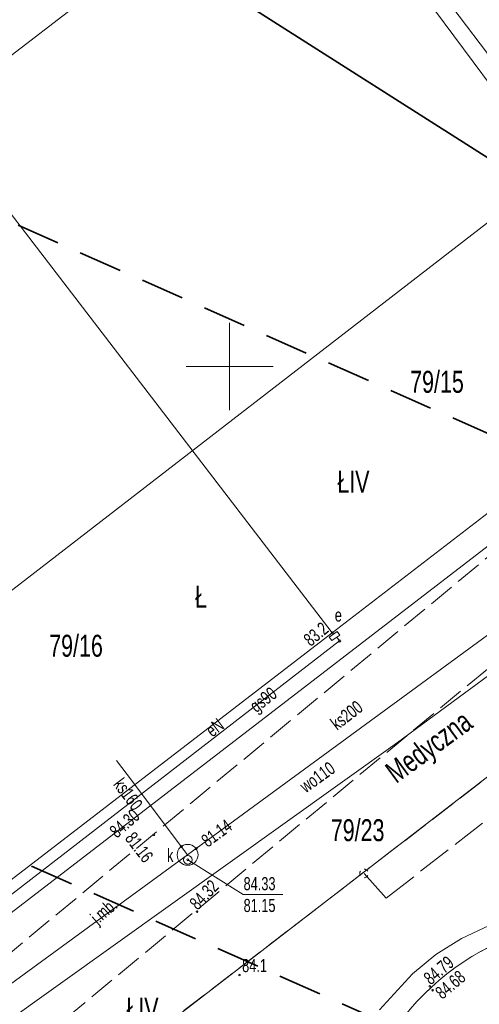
# Model space of a CAD drawing. Header units: metres. Extents: x -1013 to 1491425, y -5789533 to 1032.
# Tile 17 of 66: x -114 to -88, y 28 to 85. Entities that reach past the tile are written whole.
import ezdxf
from ezdxf.xclip import XClip

# ---------------------------------------------------------------- set-up
doc = ezdxf.new("R2010")
doc.units = ezdxf.units.M
doc.header["$MEASUREMENT"] = 0
doc.header["$XCLIPFRAME"] = 0
for name, pattern in [('2_KTJZ01', [2, 1.5, -0.5]), ('3_SUPE_P_01', [2.5, 2, -0.5]), ('GUK', [2, 1.5, -0.5]), ('GUZ', [1, 0.5, -0.5]), ('Przerywana długa', [3.9, 2.5, -1.4])]:
    doc.linetypes.add(name, pattern=pattern)
doc.layers.add('700-L Mapa 1_500 dwg', color=7, linetype='Continuous')
doc.layers.add('708-L Opisy sytuacji 1_500 do legendy', color=7, linetype='Continuous')
for name, color, linetype, lineweight in [('703-L Płaszczyzny podejścia 2D3', 152, 'Continuous', 30), ('703-L Płaszczyzny podejścia 2D38', 171, 'Continuous', 35), ('708-L Opisy sytuacji 1_500 do legendy1', 7, 'Continuous', 13), ('708-L Opisy sytuacji 1_500 do legendy85', 1, 'Continuous', 25), ('GN.6640.3638.2023_9_Dzialki7', 9, 'Continuous', 18), ('GN.6640.3638.2023_9_Kontury90', 9, 'Continuous', 18), ('GN.6640.3638.2023_9_KTJZ_D_L_07', 9, 'Continuous', 18), ('GN.6640.3638.2023_9_KTJZ_E_T_07', 9, 'Continuous', 18), ('GN.6640.3638.2023_9_KTJZ_L_07', 9, 'Continuous', 18), ('GN.6640.3638.2023_9_KTKR_D_L_07', 9, 'Continuous', 18), ('GN.6640.3638.2023_9_KTUL_E_T_07', 9, 'Continuous', 18), ('GN.6640.3638.2023_9_Numery_dzialek7', 9, 'Continuous', 18), ('GN.6640.3638.2023_9_Numery_konturow90', 9, 'Continuous', 18), ('GN.6640.3638.2023_9_Numery_uzytkow7', 9, 'Continuous', 18), ('GN.6640.3638.2023_9_PODZIAL_SEKCYJNY_L_07', 9, 'Continuous', 18), ('GN.6640.3638.2023_9_Punkty7', 9, 'Continuous', 18), ('GN.6640.3638.2023_9_RTPW_T_17', 9, 'Continuous', 18), ('GN.6640.3638.2023_9_SUBK_L_034', 9, 'Continuous', 18), ('GN.6640.3638.2023_9_SUPE_D_L_31', 9, 'Continuous', 18), ('GN.6640.3638.2023_9_SUPE_E_T_31', 9, 'Continuous', 18), ('GN.6640.3638.2023_9_SUPE_L_31', 9, 'Continuous', 18), ('GN.6640.3638.2023_9_SUPG_E_T_27', 9, 'Continuous', 18), ('GN.6640.3638.2023_9_SUPG_L_252', 9, 'Continuous', 18), ('GN.6640.3638.2023_9_SUPK_E_T_434', 9, 'Continuous', 18), ('GN.6640.3638.2023_9_SUPK_L_434', 9, 'Continuous', 18), ('GN.6640.3638.2023_9_SUPM_T_07', 9, 'Continuous', 18), ('GN.6640.3638.2023_9_SUPP_L_21', 9, 'Continuous', 18), ('GN.6640.3638.2023_9_SUPT_D_L_030', 9, 'Continuous', 18), ('GN.6640.3638.2023_9_SUPW_D_L_05', 9, 'Continuous', 18), ('GN.6640.3638.2023_9_SUPW_E_T_05', 9, 'Continuous', 18), ('GN.6640.3638.2023_9_SUTE_T_01', 9, 'Continuous', 18), ('GN.6640.3638.2023_9_SUTK_T_034', 9, 'Continuous', 18), ('GN.6640.3638.2023_9_SUUE_E_T_27', 9, 'Continuous', 18), ('GN.6640.3638.2023_9_SUUE_L_37', 9, 'Continuous', 18), ('GN.6640.3638.2023_9_SUUK_E_T_934', 9, 'Continuous', 18), ('GN.6640.3638.2023_9_SUUK_T_234', 9, 'Continuous', 18), ('GN.6640.3638.2023_9_Uzytki7', 9, 'Continuous', 18), ('GN.6640.3638.2023_9_ZAKRES_L_03', 9, 'Continuous', 18)]:
    doc.layers.add(name, color=color, linetype=linetype, lineweight=lineweight)
doc.styles.add('STYL_AUTOMATYCZNY_1', font='arial.ttf', dxfattribs={"width": 0.7})
doc.styles.add('STYL_AUTOMATYCZNY_2', font='arial.ttf')
doc.dimstyles.new('STYL_AUTOMATYCZNY__4', dxfattribs={"dimtxt": 1.25, "dimasz": 0.917874, "dimexe": 0.18, "dimexo": 0.04, "dimgap": 0, "dimtad": 1, "dimtih": 1, "dimtoh": 1, "dimzin": 0, "dimdsep": 46, "dimtxsty": 'STYL_AUTOMATYCZNY_2', "dimblk": 'ARROWHEAD_8', "dimblk1": 'ARROWHEAD_8', "dimblk2": 'ARROWHEAD_8', "dimcen": 0.09, "dimclrd": 7, "dimclre": 7, "dimclrt": 1, "dimazin": 0, "dimtfac": 1, "dimtdec": 4, "dimtmove": 2, "dimatfit": 3, "dimfxl": 1, "dimtolj": 1, "dimtzin": 0, "dimarcsym": 0})

# ---------------------------------------------------------------- blocks, each defined once
blk = doc.blocks.new('Rysunek_1_9', base_point=(-7447251.91, -5789835.327))
at = {"layer": 'GN.6640.3638.2023_9_Dzialki7', "color": 9, "linetype": 'Continuous', "lineweight": 18}
for p, q in [((-97.1, 95.853), (-118.86, 79.133)), ((-97.1, 95.853), (-77.51, 69.933)), ((-118.86, 79.133), (-96.01, 49.393)), ((-96.01, 49.393), (-78.46, 62.893)), ((-242.47, -78.347), (-67.27, 56.363)), ((-117.32, 33.013), (-96.01, 49.393))]:
    blk.add_line(p, q, dxfattribs=at)
at = {"layer": 'GN.6640.3638.2023_9_Kontury90', "color": 9, "linetype": 'GUK', "lineweight": 18}
blk.add_line((-242.47, -78.347), (-67.27, 56.363), dxfattribs=at)
at = {"layer": 'GN.6640.3638.2023_9_KTJZ_D_L_07', "color": 9, "linetype": '2_KTJZ01', "lineweight": 18}
blk.add_arc((-80.314, 18.214), 14.761, 105.4968, 141.7912, dxfattribs=at)
at = {"layer": 'GN.6640.3638.2023_9_KTJZ_L_07', "color": 9, "linetype": '2_KTJZ01', "lineweight": 18}
for p, q in [((-76.84, 62.223), (-115.42, 30.263)), ((-117.53, 22.123), (-73.08, 58.923))]:
    blk.add_line(p, q, dxfattribs=at)
at = {"layer": 'GN.6640.3638.2023_9_KTKR_D_L_07', "color": 9, "linetype": 'Continuous', "lineweight": 18}
blk.add_arc((-80.314, 18.214), 14.761, 105.4968, 141.7912, dxfattribs=at)
at = {"layer": 'GN.6640.3638.2023_9_PODZIAL_SEKCYJNY_L_07', "color": 9, "linetype": 'Continuous', "lineweight": 18}
for p, q in [((-101.91, 62.173), (-101.91, 67.173)), ((-104.41, 64.673), (-99.41, 64.673))]:
    blk.add_line(p, q, dxfattribs=at)
at = {"layer": 'GN.6640.3638.2023_9_Punkty7', "color": 9, "linetype": 'Continuous', "lineweight": 18}
blk.add_circle((-96.01, 49.393), 0.045, dxfattribs=at)
at = {"layer": 'GN.6640.3638.2023_9_RTPW_T_17', "color": 9, "linetype": 'Continuous', "lineweight": 18}
for centre in [(-106.25, 37.803), (-103.78, 33.393), (-101.34, 29.763), (-90.41, 29.103), (-90.25, 28.883)]:
    blk.add_circle(centre, 0.045, dxfattribs=at)
at = {"layer": 'GN.6640.3638.2023_9_SUBK_L_034', "color": 9, "linetype": 'Continuous', "lineweight": 18}
blk.add_circle((-104.32, 36.653), 0.602, dxfattribs=at)
at = {"layer": 'GN.6640.3638.2023_9_SUPE_D_L_31', "color": 9, "linetype": 'Continuous', "lineweight": 18}
for p, q in [((-88.584, 31.858), (-86.72, 32.741)), ((-90.068, 30.927), (-88.584, 31.858)), ((-91.41, 29.818), (-90.068, 30.927)), ((-93.296, 27.754), (-91.41, 29.818))]:
    blk.add_line(p, q, dxfattribs=at)
at = {"layer": 'GN.6640.3638.2023_9_SUPE_L_31', "color": 9, "linetype": 'Continuous', "lineweight": 18}
for p, q in [((-95.59, 48.923), (-95.746, 49.147)), ((-138.64, 15.753), (-95.59, 48.923))]:
    blk.add_line(p, q, dxfattribs=at)
at = {"layer": 'GN.6640.3638.2023_9_SUPG_L_252', "color": 9, "linetype": 'Continuous', "lineweight": 18}
blk.add_line((-117.19, 31.223), (-81.69, 58.523), dxfattribs=at)
at = {"layer": 'GN.6640.3638.2023_9_SUPK_L_434', "color": 9, "linetype": 'Continuous', "lineweight": 18}
for p, q in [((-82.52, 52.603), (-104.32, 36.653)), ((-107.8, 41.263), (-108.402, 42.061)), ((-104.32, 36.653), (-107.8, 41.263)), ((-123.64, 22.563), (-104.32, 36.653))]:
    blk.add_line(p, q, dxfattribs=at)
at = {"layer": 'GN.6640.3638.2023_9_SUPM_T_07', "color": 9, "linetype": 'Continuous', "lineweight": 18}
for centre, start, end in [((-94.182, 35.585), 149.4064, 210.4809), ((-94.182, 35.585), 30.0857, 90.1805), ((-94.182, 35.586), 269.3333, 330.3412)]:
    blk.add_arc(centre, 0.25, start, end, dxfattribs=at)
at = {"layer": 'GN.6640.3638.2023_9_SUPP_L_21', "color": 9, "linetype": '3_SUPE_P_01', "lineweight": 18}
for p, q in [((-92.91, 34.173), (-70.74, 51.413)), ((-94.182, 35.585), (-92.91, 34.173))]:
    blk.add_line(p, q, dxfattribs=at)
at = {"layer": 'GN.6640.3638.2023_9_SUPT_D_L_030', "color": 9, "linetype": 'Continuous', "lineweight": 18}
blk.add_line((-81.093, 72.964), (-91.977, 87.599), dxfattribs=at)
at = {"layer": 'GN.6640.3638.2023_9_SUPW_D_L_05', "color": 9, "linetype": 'Continuous', "lineweight": 18}
for p, q in [((-70.22, 59.323), (-92.274, 43.103)), ((-92.274, 43.103), (-124.922, 19.771))]:
    blk.add_line(p, q, dxfattribs=at)
at = {"layer": 'GN.6640.3638.2023_9_SUTE_T_01', "color": 9, "linetype": 'Continuous', "lineweight": 18}
blk.add_circle((-95.59, 48.923), 0.0625, dxfattribs=at)
at = {"layer": 'GN.6640.3638.2023_9_SUTK_T_034', "color": 9, "linetype": 'Continuous', "lineweight": 18}
for p, q in [((-104.31, 36.363), (-101.136, 34.374)), ((-101.136, 34.374), (-98.856, 34.374))]:
    blk.add_line(p, q, dxfattribs=at)
for centre in [(-104.682, 37.133), (-103.825, 37.006), (-104.31, 36.363)]:
    blk.add_circle(centre, 0.0625, dxfattribs=at)
at = {"layer": 'GN.6640.3638.2023_9_SUUE_L_37', "color": 9, "linetype": 'Continuous', "lineweight": 18}
for p, q in [((-96.182, 49.148), (-95.722, 49.468)), ((-96.04, 48.943), (-96.182, 49.148)), ((-95.58, 49.263), (-96.04, 48.943)), ((-95.722, 49.468), (-95.58, 49.263))]:
    blk.add_line(p, q, dxfattribs=at)
at = {"layer": 'GN.6640.3638.2023_9_SUUK_T_234', "color": 9, "linetype": 'Continuous', "lineweight": 18}
blk.add_circle((-104.31, 36.363), 0.25, dxfattribs=at)
at = {"layer": 'GN.6640.3638.2023_9_Uzytki7', "color": 9, "linetype": 'GUZ', "lineweight": 18}
blk.add_line((-242.47, -78.347), (-67.27, 56.363), dxfattribs=at)
at = {"layer": 'GN.6640.3638.2023_9_ZAKRES_L_03', "color": 9, "linetype": 'Continuous', "lineweight": 18}
blk.add_line((-51.77, 100.203), (-159.09, 17.333), dxfattribs=at)
at = {"layer": 'GN.6640.3638.2023_9_KTJZ_E_T_07', "color": 9, "linetype": 'Continuous', "lineweight": 18, "insert": (-109.66, 32.816), "char_height": 0.75, "attachment_point": 4, "rotation": 40.8724, "style": 'STYL_AUTOMATYCZNY_1'}
blk.add_mtext('\\A1;{\\pql;\\fArial|b0|i0|c238|p0;\\W0.700000;j.mb.}', dxfattribs=at)
at = {"layer": 'GN.6640.3638.2023_9_KTUL_E_T_07', "color": 9, "linetype": 'Continuous', "lineweight": 18, "insert": (-92.604, 41.065), "char_height": 1.25, "attachment_point": 4, "rotation": 36.2538, "style": 'STYL_AUTOMATYCZNY_1'}
blk.add_mtext('\\A1;{\\pql;\\fArial|b0|i0|c238|p0;\\W0.700000;Medyczna}', dxfattribs=at)
at = {"layer": 'GN.6640.3638.2023_9_Numery_dzialek7', "color": 9, "linetype": 'Continuous', "lineweight": 18, "char_height": 1.26, "attachment_point": 4, "style": 'STYL_AUTOMATYCZNY_1'}
for s, insert in [('\\A1;{\\pql;\\fArial|b0|i0|c238|p0;\\W0.700000;79/15}', (-91.541, 63.783)), ('\\A1;{\\pql;\\fArial|b0|i0|c238|p0;\\W0.700000;79/16}', (-112.269, 48.64)), ('\\A1;{\\pql;\\fArial|b0|i0|c238|p0;\\W0.700000;79/23}', (-96.098, 38.059))]:
    blk.add_mtext(s, dxfattribs=dict(at, insert=insert))
at = {"layer": 'GN.6640.3638.2023_9_Numery_konturow90', "color": 9, "linetype": 'Continuous', "lineweight": 18, "char_height": 1.26, "attachment_point": 1, "style": 'STYL_AUTOMATYCZNY_1'}
for insert in [(-95.724, 58.689), (-107.837, 28.451)]:
    blk.add_mtext('\\A1;{\\pql;\\fArial|b0|i0|c238|p0;\\W0.700000;ŁIV}', dxfattribs=dict(at, insert=insert))
at = {"layer": 'GN.6640.3638.2023_9_Numery_uzytkow7', "color": 9, "linetype": 'Continuous', "lineweight": 18, "insert": (-103.897, 52.087), "char_height": 1.26, "attachment_point": 1, "style": 'STYL_AUTOMATYCZNY_1'}
blk.add_mtext('\\A1;{\\pql;\\fArial|b0|i0|c238|p0;\\W0.700000;Ł}', dxfattribs=at)
at = {"layer": 'GN.6640.3638.2023_9_RTPW_T_17', "color": 9, "linetype": 'Continuous', "lineweight": 18, "char_height": 0.75, "style": 'STYL_AUTOMATYCZNY_1'}
for s, insert, attachment_point, rotation in [('\\A1;{\\pql;\\fArial|b0|i0|c238|p0;\\W0.700000;84.30}', (-108.88, 38.14), 1, 41.0018), ('\\A1;{\\pql;\\fArial|b0|i0|c238|p0;\\W0.700000;84.32}', (-103.731, 33.435), 7, 46.3924), ('\\A1;{\\pql;\\fArial|b0|i0|c238|p0;\\W0.700000;84.79}', (-90.356, 29.145), 7, 40.0609), ('\\A1;{\\pql;\\fArial|b0|i0|c238|p0;\\W0.700000;84.68}', (-90.177, 28.902), 1, 40.0256)]:
    blk.add_mtext(s, dxfattribs=dict(at, insert=insert, attachment_point=attachment_point, rotation=rotation))
at = {"layer": 'GN.6640.3638.2023_9_RTPW_T_17', "color": 9, "linetype": 'Continuous', "lineweight": 18, "insert": (-101.187, 29.914), "char_height": 0.75, "attachment_point": 7, "style": 'STYL_AUTOMATYCZNY_1'}
blk.add_mtext('\\A1;{\\pql;\\fArial|b0|i0|c238|p0;\\W0.700000;84.1}', dxfattribs=at)
at = {"layer": 'GN.6640.3638.2023_9_SUPE_E_T_31', "color": 9, "linetype": 'Continuous', "lineweight": 18, "insert": (-103.127, 43.667), "char_height": 0.75, "attachment_point": 4, "rotation": 37.6142, "style": 'STYL_AUTOMATYCZNY_1'}
blk.add_mtext('\\A1;{\\pql;\\fArial|b0|i0|c238|p0;\\W0.700000;eN}', dxfattribs=at)
at = {"layer": 'GN.6640.3638.2023_9_SUPG_E_T_27', "color": 9, "linetype": 'Continuous', "lineweight": 18, "insert": (-100.536, 44.983), "char_height": 0.75, "attachment_point": 4, "rotation": 37.5608, "style": 'STYL_AUTOMATYCZNY_1'}
blk.add_mtext('\\A1;{\\pql;\\fArial|b0|i0|c238|p0;\\W0.700000;gs90}', dxfattribs=at)
at = {"layer": 'GN.6640.3638.2023_9_SUPK_E_T_434', "color": 9, "linetype": 'Continuous', "lineweight": 18, "char_height": 0.75, "style": 'STYL_AUTOMATYCZNY_1'}
for s, insert, attachment_point, rotation in [('\\A1;{\\pql;\\fArial|b0|i0|c238|p0;\\W0.700000;ks200}', (-95.96, 44.062), 4, 37.674), ('\\A1;{\\pql;\\fArial|b0|i0|c238|p0;\\W0.700000;ks160}', (-108.633, 40.678), 7, 307.0484)]:
    blk.add_mtext(s, dxfattribs=dict(at, insert=insert, attachment_point=attachment_point, rotation=rotation))
at = {"layer": 'GN.6640.3638.2023_9_SUPW_E_T_05', "color": 9, "linetype": 'Continuous', "lineweight": 18, "insert": (-97.746, 40.477), "char_height": 0.75, "attachment_point": 4, "rotation": 35.5509, "style": 'STYL_AUTOMATYCZNY_1'}
blk.add_mtext('\\A1;{\\pql;\\fArial|b0|i0|c238|p0;\\W0.700000;wo110}', dxfattribs=at)
at = {"layer": 'GN.6640.3638.2023_9_SUTE_T_01', "color": 9, "linetype": 'Continuous', "lineweight": 18, "insert": (-97.739, 49.151), "char_height": 0.75, "attachment_point": 1, "rotation": 39.6991, "style": 'STYL_AUTOMATYCZNY_1'}
blk.add_mtext('\\A1;{\\pql;\\fArial|b0|i0|c238|p0;\\W0.700000;83.2}', dxfattribs=at)
at = {"layer": 'GN.6640.3638.2023_9_SUTK_T_034', "color": 9, "linetype": 'Continuous', "lineweight": 18, "char_height": 0.75, "attachment_point": 4, "style": 'STYL_AUTOMATYCZNY_1'}
for s, insert, rotation in [('\\A1;{\\pql;\\fArial|b0|i0|c238|p0;\\W0.700000;81.14}', (-103.391, 37.351), 36.1911), ('\\A1;{\\pql;\\fArial|b0|i0|c238|p0;\\W0.700000;81.16}', (-107.661, 37.812), 307.629)]:
    blk.add_mtext(s, dxfattribs=dict(at, insert=insert, rotation=rotation))
at = {"layer": 'GN.6640.3638.2023_9_SUTK_T_034', "color": 9, "linetype": 'Continuous', "lineweight": 18, "char_height": 0.75, "attachment_point": 1, "style": 'STYL_AUTOMATYCZNY_1'}
for s, insert in [('\\A1;{\\pql;\\fArial|b0|i0|c238|p0;\\W0.700000;84.33}', (-101.106, 35.374)), ('\\A1;{\\pql;\\fArial|b0|i0|c238|p0;\\W0.700000;81.15}', (-101.106, 34.124))]:
    blk.add_mtext(s, dxfattribs=dict(at, insert=insert))
at = {"layer": 'GN.6640.3638.2023_9_SUUE_E_T_27', "color": 9, "linetype": 'Continuous', "lineweight": 18, "insert": (-95.868, 50.025), "char_height": 0.75, "attachment_point": 7, "style": 'STYL_AUTOMATYCZNY_1'}
blk.add_mtext('\\A1;{\\pql;\\fArial|b0|i0|c238|p0;\\W0.700000;e}', dxfattribs=at)
at = {"layer": 'GN.6640.3638.2023_9_SUUK_E_T_934', "color": 9, "linetype": 'Continuous', "lineweight": 18, "insert": (-105.504, 36.997), "char_height": 0.75, "attachment_point": 1, "style": 'STYL_AUTOMATYCZNY_1'}
blk.add_mtext('\\A1;{\\pql;\\fArial|b0|i0|c238|p0;\\W0.700000;k}', dxfattribs=at)
blk = doc.blocks.new('*D19')
at = {"layer": '708-L Opisy sytuacji 1_500 do legendy1', "color": 7, "linetype": 'Continuous', "lineweight": 13}
for p, q in [((-54.056, 9.769), (-54.692, 9.519)), ((-54.056, 9.769), (-53.806, 9.133)), ((-56.012, 4.287), (-56.346, 4.883)), ((-56.012, 4.287), (-55.416, 4.621))]:
    blk.add_line(p, q, dxfattribs=at)
blk.add_arc((-18.286, -6.082), 39.124, 156.1008, 164.6316, dxfattribs=at)
at = {"layer": '708-L Opisy sytuacji 1_500 do legendy85', "color": 1, "lineweight": 25, "insert": (-63.896, 7.107), "char_height": 1.25, "attachment_point": 7, "style": 'STYL_AUTOMATYCZNY_2'}
blk.add_mtext('\\A1;{\\pql;\\fArial|b0|i0|c238|p0;\\W1.000000;8,53°/15%}', dxfattribs=at)
blk = doc.blocks.new('ARROWHEAD_8')
at = {"color": 0, "linetype": 'Continuous', "lineweight": 0}
blk.add_line((0, 0), (-1, 0), dxfattribs=at)
at = {"color": 0, "linetype": 'Continuous', "lineweight": 0, "flags": 128}
blk.add_lwpolyline([(-0.525, 0.525), (0, 0), (-0.525, -0.525)], dxfattribs=at)
blk = doc.blocks.new('*D20')
at = {"layer": '708-L Opisy sytuacji 1_500 do legendy1', "color": 7, "linetype": 'Continuous', "lineweight": 13}
for p, q in [((-37.665, 45.247), (-38.331, 45.094)), ((-37.665, 45.247), (-37.512, 44.581)), ((-40.399, 40.14), (-40.641, 40.779)), ((-40.399, 40.14), (-39.761, 40.382))]:
    blk.add_line(p, q, dxfattribs=at)
blk.add_arc((-4.796, 24.363), 38.943, 147.57, 156.1008, dxfattribs=at)
at = {"layer": '708-L Opisy sytuacji 1_500 do legendy85', "color": 1, "lineweight": 25, "insert": (-47.207, 44.208), "char_height": 1.25, "attachment_point": 7, "style": 'STYL_AUTOMATYCZNY_2'}
blk.add_mtext('\\A1;{\\pql;\\fArial|b0|i0|c238|p0;\\W1.000000;8,53°/15%}', dxfattribs=at)

msp = doc.modelspace()

# ---------------------------------------------------------------- linework, layer by layer
at = {"layer": '703-L Płaszczyzny podejścia 2D3', "color": 152, "linetype": 'Continuous', "lineweight": 30}
msp.add_circle((8.227, 10.355), 1021.659, dxfattribs=at)
at = {"layer": '703-L Płaszczyzny podejścia 2D38', "color": 171, "linetype": 'Continuous', "lineweight": 35}
msp.add_line((-4.796, 24.363), (-336.803, 235.305), dxfattribs=at)
at = {"layer": '703-L Płaszczyzny podejścia 2D38', "color": 171, "linetype": 'Przerywana długa', "lineweight": 35}
for p, q in [((-4.796, 24.363), (-360.443, 181.958)), ((-18.286, -6.082), (-373.933, 151.513))]:
    msp.add_line(p, q, dxfattribs=at)

# ---------------------------------------------------------------- block references
at = {"layer": '700-L Mapa 1_500 dwg', "color": 52, "linetype": 'Continuous', "lineweight": 25}
ref = msp.add_blockref('Rysunek_1_9', (-7447251.91, -5789835.327), dxfattribs=at)
XClip(ref).set_block_clipping_path([(-263.024729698, -194.3328058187), (268.520270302, 207.6028993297)])

# ---------------------------------------------------------------- dimensions: what is measured, and where the dimension line sits
at = {"layer": '708-L Opisy sytuacji 1_500 do legendy', "color": 7, "linetype": 'Continuous', "lineweight": 13}
for base, center, p1, p2, picture, middle in [((-39.127, 42.745), (-4.796, 24.363), (-336.803, 235.305), (-360.443, 181.958), '*D20', (-43.239, 44.833)), ((-55.136, 7.064), (-18.286, -6.082), (-397.573, 98.166), (-373.933, 151.513), '*D19', (-59.928, 7.732))]:
    dim = msp.add_angular_dim_3p(base=base, center=center, p1=p1, p2=p2, text='8,53°/15%', dimstyle='STYL_AUTOMATYCZNY__4', dxfattribs=at)
    dim.commit()
    dim.dimension.update_dxf_attribs({"geometry": picture, "text_midpoint": middle, "dimtype": 165})

doc.saveas('drawing.dxf')
